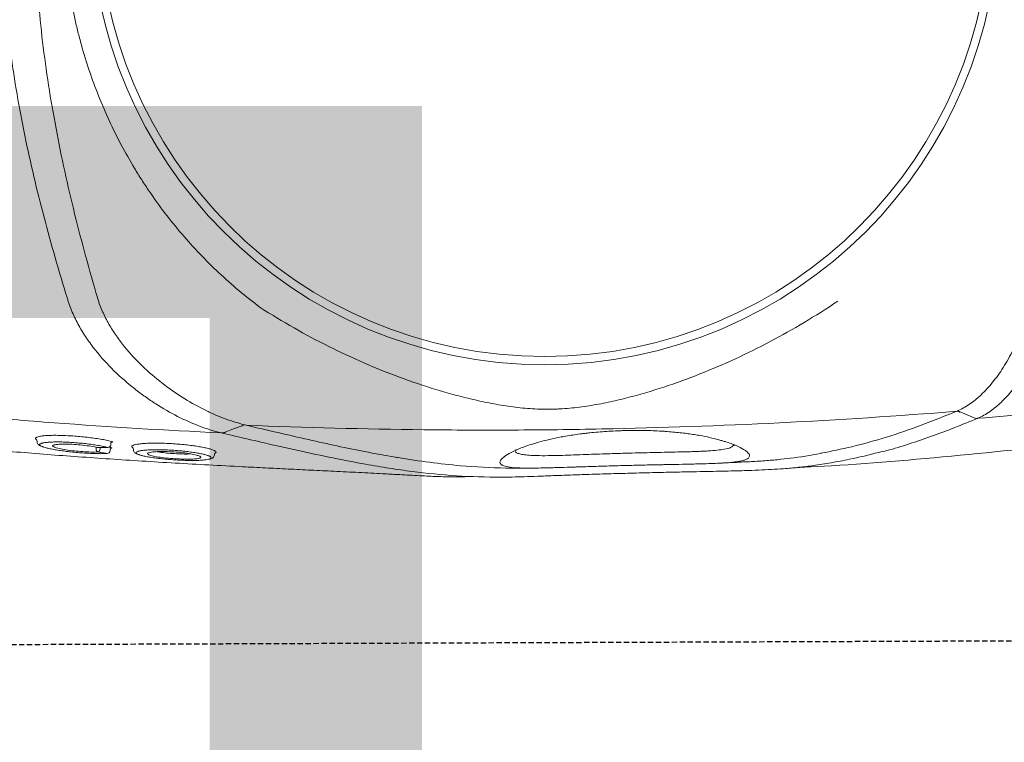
# Model space of a CAD drawing. Header units: millimetres. Extents: x 103872 to 294171, y 5570 to 32737.
# Tile 103 of 117: x 134793 to 135025, y 17266 to 17437. Entities that reach past the tile are written whole.
import ezdxf

# ---------------------------------------------------------------- set-up
doc = ezdxf.new("R2010")
doc.units = ezdxf.units.MM
doc.header["$LTSCALE"] = 2.5
doc.linetypes.add('11aa1PB-bd$0$11aa1PB-af$0$TRATTEGGIATA', pattern=[0.75, 0.5, -0.25])
for name, color, linetype, lineweight in [('00-ABM-WASTE PIPE', 3, 'Continuous', 0), ('CKD Equipments', 252, 'Continuous', 0), ('Dimension', 40, 'Continuous', 0)]:
    doc.layers.add(name, color=color, linetype=linetype, lineweight=lineweight)
doc.layers.add('FAINTEQUIP', color=253, linetype='Continuous')

# ---------------------------------------------------------------- blocks, each defined once
blk = doc.blocks.new('G$C62143A14')
at = {"color": 8, "linetype": 'Continuous', "lineweight": 0}
for p, q in [((48.57, 345.63), (48.03, 345.57)), ((45.34, 329.13), (45.33, 329.04)), ((45.95, 328.38), (46.32, 328.34)), ((46.82, 328.73), (46.75, 328.33)), ((46.79, 328.96), (46.78, 328.89)), ((47.41, 328.22), (47.77, 328.17)), ((46.65, 322.92), (46.12, 322.87)), ((44.97, 303.8), (45.36, 303.77)), ((45.65, 303.41), (45.51, 303.55)), ((45.8, 303.47), (45.65, 303.41)), ((49.57, 299.48), (50.21, 302.26))]:
    blk.add_line(p, q, dxfattribs=at)
at = {"color": 8, "linetype": 'Continuous', "lineweight": 0, "flags": 128}
for points in [[(50.36, 301.27), (50.36, 301.27), (50.36, 301.27)], [(51.87, 297.29), (51.12, 299.29), (50.37, 301.26)], [(55.17, 128.13), (54.46, 126.47), (53.76, 124.81)]]:
    blk.add_lwpolyline(points, dxfattribs=at)
at = {"color": 8, "linetype": 'Continuous', "lineweight": 0}
for radius in [106.93, 105]:
    blk.add_circle((173.18, 226), radius, dxfattribs=at)
for centre, radius, start, end in [((46.34, 331.01), 0.662, 90.4906, 162.5797), ((46.36, 331.4), 0.685, 195.9711, 268.143), ((46.03, 329.07), 0.7, 182.9235, 263.468), ((47.48, 328.91), 0.7, 181.8037, 263.5226), ((54.09, 128.97), 1.21, 326.4595, 358.5784)]:
    blk.add_arc(centre, radius, start, end, dxfattribs=at)
for points, knots in [([(48.93, 381.81), (48.6, 379.21), (47.9, 373.59), (47.04, 365.37), (46.3, 357.46), (45.69, 350.42), (45.11, 343.22), (44.57, 335.88), (44.05, 328.44), (43.55, 320.81), (43.08, 313.03), (42.64, 305.12), (42.26, 298.03), (41.95, 291.8), (41.68, 286.4), (41.42, 281.01), (41.15, 275.42), (40.92, 270.71), (40.72, 266.92), (40.56, 263.77), (40.38, 260.45), (40.21, 257.38), (40.08, 254.83), (39.98, 252.7), (39.9, 250.79), (39.84, 248.9), (39.83, 247.83), (39.91, 243.32)], [0, 0, 0, 0, 0.063316, 0.137046, 0.187379, 0.237747, 0.288072, 0.337874, 0.387718, 0.437523, 0.488782, 0.540075, 0.591317, 0.625909, 0.660493, 0.695746, 0.730982, 0.771161, 0.791716, 0.812265, 0.841912, 0.872106, 0.896195, 0.920292, 0.944907, 0.969526, 1, 1, 1, 1]), ([(50.21, 302.26), (50.81, 315.39), (51.6, 328.49), (53.06, 348.08), (53.59, 354.61), (54.76, 367.64), (55.39, 374.15), (56.07, 380.65)], [0, 0, 0, 0, 0.5, 0.5, 0.75, 0.75, 1, 1, 1, 1]), ([(82.05, 338.49), (88.31, 340.43), (94.62, 342.26), (104.17, 344.77), (107.37, 345.57), (113.78, 347.08), (117, 347.79), (126.68, 349.77), (133.19, 350.9), (143.02, 352.25), (146.31, 352.64), (152.9, 353.29), (156.2, 353.56), (159.5, 353.76)], [0, 0, 0, 0, 0.25, 0.25, 0.375, 0.375, 0.5, 0.5, 0.75, 0.75, 0.875, 0.875, 1, 1, 1, 1]), ([(49.13, 345.73), (49.16, 345.68), (49.25, 345.55), (49.38, 345.02), (49.51, 344.18), (49.59, 343.09), (49.63, 341.8), (49.62, 340.35), (49.57, 338.78), (49.47, 337.13), (49.34, 335.45), (49.17, 333.78), (48.96, 332.16), (48.73, 330.64), (48.47, 329.22), (48.28, 328.43), (48.19, 328.03)], [0, 0, 0, 0, 0.036944, 0.111064, 0.185167, 0.25898, 0.332797, 0.405887, 0.478972, 0.551758, 0.624553, 0.69822, 0.771885, 0.845998, 0.920119, 1, 1, 1, 1]), ([(48.57, 345.63), (48.57, 345.63), (48.63, 345.76), (48.69, 345.8), (48.74, 345.83)], [0, 0, 0, 0, 0.031421, 1, 1, 1, 1]), ([(48.74, 345.83), (48.76, 345.86), (48.87, 345.99), (49, 345.97), (49.09, 345.79), (49.13, 345.73)], [0, 0, 0, 0, 0.160118, 0.714475, 1, 1, 1, 1]), ([(162.9, 345.95), (156.01, 345.65), (149.15, 345.08), (138.9, 343.85), (135.48, 343.38), (128.69, 342.33), (125.3, 341.74), (115.17, 339.84), (108.47, 338.36), (98.51, 335.9), (95.2, 335.04), (88.61, 333.25), (85.33, 332.31), (82.06, 331.35)], [0, 0, 0, 0, 0.25, 0.25, 0.375, 0.375, 0.5, 0.5, 0.75, 0.75, 0.875, 0.875, 1, 1, 1, 1]), ([(47.01, 344.4), (46.98, 344.33), (46.88, 344.11), (46.69, 343.49), (46.46, 342.54), (46.24, 341.39), (46.03, 340.08), (45.84, 338.67), (45.67, 337.16), (45.53, 335.62), (45.42, 334.09), (45.34, 332.62), (45.3, 331.25), (45.3, 330.07), (45.32, 329.43), (45.34, 329.13)], [0, 0, 0, 0, 0.034967, 0.11668, 0.198521, 0.28284, 0.363401, 0.446271, 0.52675, 0.609595, 0.689692, 0.772207, 0.85087, 0.93183, 1, 1, 1, 1]), ([(46.79, 328.96), (46.87, 329.3), (47.03, 330), (47.26, 331.25), (47.48, 332.65), (47.66, 334.12), (47.82, 335.66), (47.94, 337.19), (48.02, 338.69), (48.07, 340.09), (48.07, 341.38), (48.03, 342.5), (47.95, 343.44), (47.87, 344.05), (47.8, 344.27), (47.79, 344.33)], [0, 0, 0, 0, 0.081121, 0.164592, 0.245691, 0.329206, 0.409093, 0.49132, 0.570813, 0.652715, 0.73066, 0.81084, 0.889237, 0.969944, 1, 1, 1, 1]), ([(48.03, 345.57), (47.98, 345.55), (47.79, 345.55), (47.54, 345.37), (47.32, 345.13), (47.17, 344.9), (47.09, 344.69), (47.01, 344.4)], [0, 0, 0, 0, 0.085263, 0.298133, 0.53129, 0.85157, 1, 1, 1, 1]), ([(47.79, 344.33), (47.76, 344.44), (47.68, 344.73), (47.54, 344.94), (47.34, 344.96), (47.17, 344.77), (47.05, 344.49), (47.01, 344.4)], [0, 0, 0, 0, 0.142974, 0.381895, 0.621008, 0.867279, 1, 1, 1, 1]), ([(45.71, 331.21), (45.69, 331.75), (45.67, 332.78), (45.76, 334.81), (45.94, 336.87), (46.19, 338.84), (46.49, 340.42), (46.71, 341.33), (46.82, 341.49), (46.83, 341.5)], [0, 0, 0, 0, 0.170858, 0.332147, 0.492014, 0.656195, 0.819988, 0.986588, 1, 1, 1, 1]), ([(47.35, 341.5), (47.4, 341.27), (47.51, 340.77), (47.56, 339.28), (47.52, 337.42), (47.37, 335.36), (47.13, 333.35), (46.9, 331.99), (46.76, 331.38), (46.73, 331.23)], [0, 0, 0, 0, 0.140566, 0.301933, 0.463305, 0.622013, 0.785773, 0.94855, 1, 1, 1, 1]), ([(46.83, 341.5), (46.92, 341.67), (47.11, 342.02), (47.29, 341.92), (47.35, 341.55), (47.35, 341.5)], [0, 0, 0, 0, 0.4462454, 0.9349282, 1, 1, 1, 1]), ([(79.75, 293.03), (82.31, 296.45), (85.04, 299.7), (90.82, 305.84), (93.86, 308.74), (100.26, 314.21), (103.61, 316.77), (108.01, 319.76), (108.9, 320.35), (110.69, 321.5), (111.6, 322.06), (114.34, 323.72), (116.19, 324.76), (121.81, 327.74), (125.65, 329.52), (133.49, 332.64), (137.5, 334), (142.63, 335.43), (143.66, 335.7), (145.73, 336.21), (146.78, 336.46), (149.91, 337.15), (152, 337.55), (158.29, 338.58), (162.49, 339.04), (166.97, 339.32)], [0, 0, 0, 0, 0.125, 0.125, 0.25, 0.25, 0.375, 0.375, 0.40625, 0.40625, 0.4375, 0.4375, 0.5, 0.5, 0.625, 0.625, 0.75, 0.75, 0.78125, 0.78125, 0.8125, 0.8125, 0.875, 0.875, 1, 1, 1, 1]), ([(50.2, 302.21), (50.41, 303.06), (50.64, 303.91), (51.18, 305.63), (51.48, 306.49), (52.46, 309.06), (53.22, 310.78), (54.96, 314.19), (55.94, 315.9), (57.56, 318.43), (58.13, 319.28), (59.03, 320.54), (59.34, 320.96), (59.96, 321.8), (60.29, 322.21), (61.93, 324.29), (63.33, 325.9), (66.37, 329.01), (68, 330.49), (70.64, 332.59), (71.56, 333.27), (73.48, 334.56), (74.47, 335.17), (76.51, 336.3), (77.56, 336.82), (79.2, 337.51), (79.75, 337.73), (80.6, 338.03), (80.88, 338.13), (81.46, 338.31), (81.75, 338.4), (82.04, 338.48)], [0, 0, 0, 0, 0.0625, 0.0625, 0.125, 0.125, 0.25, 0.25, 0.375, 0.375, 0.4375, 0.4375, 0.46875, 0.46875, 0.5, 0.5, 0.625, 0.625, 0.75, 0.75, 0.8125, 0.8125, 0.875, 0.875, 0.9375, 0.9375, 0.96875, 0.96875, 0.984375, 0.984375, 1, 1, 1, 1]), ([(46.33, 331.68), (46.41, 331.68), (46.49, 331.68), (46.57, 331.68), (46.69, 331.69), (46.81, 331.69), (46.83, 331.69)], [0.0007933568, 0.0007933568, 0.0007933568, 0.0007933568, 0.0011395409, 0.0011395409, 0.0011395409, 0.0016472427, 0.0016472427, 0.0016472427, 0.0016472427]), ([(45.34, 329.13), (45.4, 329.49), (45.46, 329.84), (45.52, 330.2), (45.58, 330.54), (45.64, 330.87), (45.71, 331.21)], [0, 0, 0, 0, 0.002000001, 0.002000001, 0.002000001, 0.003901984, 0.003901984, 0.003901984, 0.003901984]), ([(46.74, 330.72), (46.69, 330.72), (46.56, 330.72), (46.42, 330.72), (46.34, 330.72)], [0, 0, 0, 0, 0.397181, 1, 1, 1, 1]), ([(46.73, 331.23), (46.74, 330.87), (46.75, 330.51), (46.76, 330.15), (46.77, 329.75), (46.78, 329.36), (46.79, 328.96)], [0, 0, 0, 0, 0.002000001, 0.002000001, 0.002000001, 0.004171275, 0.004171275, 0.004171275, 0.004171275]), ([(81.91, 331.3), (81.36, 331.14), (80.83, 330.96), (79.77, 330.57), (79.26, 330.35), (77.73, 329.68), (76.75, 329.18), (75.33, 328.37), (74.86, 328.09), (73.94, 327.5), (73.48, 327.2), (72.15, 326.27), (71.29, 325.63), (68.84, 323.63), (67.32, 322.21), (64.5, 319.27), (63.18, 317.74), (60.74, 314.58), (59.62, 312.99), (57.58, 309.77), (56.66, 308.15), (55.43, 305.71), (55.04, 304.9), (54.31, 303.27), (53.97, 302.45), (53.04, 300), (52.53, 298.38), (52.13, 296.78)], [0, 0, 0, 0, 0.03125, 0.03125, 0.0625, 0.0625, 0.125, 0.125, 0.15625, 0.15625, 0.1875, 0.1875, 0.25, 0.25, 0.375, 0.375, 0.5, 0.5, 0.625, 0.625, 0.75, 0.75, 0.8125, 0.8125, 0.875, 0.875, 1, 1, 1, 1]), ([(46.32, 328.34), (46.36, 328.33), (46.44, 328.31), (46.52, 328.25), (46.56, 328.19), (46.57, 328.18), (46.57, 328.17), (46.57, 328.17), (46.57, 328.16)], [0, 0, 0, 0, 0.254985, 0.463826, 0.637296, 0.783337, 0.926867, 1, 1, 1, 1]), ([(46.75, 328.33), (46.73, 328.23), (46.71, 328.14), (46.67, 328.01), (46.66, 327.97), (46.63, 327.96), (46.62, 327.96), (46.61, 327.98), (46.6, 327.99), (46.59, 328.04), (46.58, 328.07), (46.58, 328.14), (46.58, 328.15), (46.57, 328.16)], [0, 0, 0, 0, 0.25, 0.25, 0.5, 0.5, 0.625, 0.625, 0.75, 0.75, 0.875, 0.875, 1, 1, 1, 1]), ([(47.77, 328.17), (47.78, 328.17), (47.82, 328.17), (47.9, 328.14), (47.97, 328.08), (48.01, 328.02), (48.01, 328), (48.01, 327.99), (48.01, 327.99)], [0, 0, 0, 0, 0.005493, 0.289143, 0.515025, 0.705708, 0.87243, 1, 1, 1, 1]), ([(48.19, 328.03), (48.18, 327.98), (48.15, 327.87), (48.1, 327.78), (48.05, 327.81), (48.02, 327.89), (48.01, 327.98), (48.01, 327.99)], [0, 0, 0, 0, 0.170931, 0.43557, 0.700344, 0.964272, 1, 1, 1, 1]), ([(46.12, 322.87), (46.08, 322.84), (45.89, 322.85), (45.64, 322.67), (45.42, 322.43), (45.27, 322.2), (45.19, 321.99), (45.11, 321.69)], [0, 0, 0, 0, 0.0760045, 0.2920195, 0.5221541, 0.8303026, 1, 1, 1, 1]), ([(47.15, 323.14), (47.22, 323.01), (47.36, 322.78), (47.52, 322.03), (47.64, 321.1), (47.73, 319.94), (47.78, 318.6), (47.78, 317.11), (47.75, 315.53), (47.67, 313.89), (47.55, 312.24), (47.4, 310.61), (47.22, 309.05), (47.01, 307.61), (46.77, 306.32), (46.53, 305.23), (46.28, 304.37), (46.03, 303.74), (45.88, 303.56), (45.8, 303.47)], [0, 0, 0, 0, 0.066966, 0.12566, 0.184351, 0.242449, 0.30055, 0.358196, 0.415842, 0.473121, 0.530398, 0.588231, 0.646066, 0.704525, 0.762985, 0.822038, 0.881088, 0.940546, 1, 1, 1, 1]), ([(46.65, 322.92), (46.66, 322.94), (46.72, 323.08), (46.78, 323.12), (46.83, 323.14)], [0, 0, 0, 0, 0.269637, 1, 1, 1, 1]), ([(46.83, 323.14), (46.86, 323.17), (46.97, 323.31), (47.07, 323.21), (47.15, 323.14)], [0, 0, 0, 0, 0.258674, 1, 1, 1, 1]), ([(45.11, 321.69), (45.09, 321.64), (45, 321.45), (44.84, 320.86), (44.63, 319.96), (44.44, 318.85), (44.25, 317.58), (44.09, 316.19), (43.95, 314.73), (43.84, 313.22), (43.76, 311.73), (43.71, 310.29), (43.69, 308.94), (43.71, 307.72), (43.77, 306.65), (43.85, 305.81), (43.93, 305.27), (43.99, 305.12), (44, 305.09)], [0, 0, 0, 0, 0.023226, 0.092931, 0.162639, 0.232676, 0.302714, 0.372201, 0.441684, 0.510683, 0.579678, 0.648044, 0.716408, 0.784299, 0.852186, 0.919822, 0.987451, 1, 1, 1, 1]), ([(44.77, 305.11), (44.81, 305.22), (44.93, 305.5), (45.13, 306.21), (45.35, 307.2), (45.55, 308.37), (45.74, 309.69), (45.91, 311.11), (46.04, 312.6), (46.14, 314.11), (46.21, 315.58), (46.24, 316.99), (46.22, 318.29), (46.18, 319.46), (46.1, 320.44), (46, 321.18), (45.92, 321.48), (45.89, 321.6)], [0, 0, 0, 0, 0.045419, 0.115839, 0.186799, 0.257754, 0.32863, 0.399501, 0.469663, 0.539816, 0.608957, 0.678085, 0.746838, 0.815591, 0.884388, 0.95319, 1, 1, 1, 1]), ([(45.89, 321.6), (45.87, 321.66), (45.81, 321.92), (45.67, 322.18), (45.47, 322.26), (45.28, 322.08), (45.16, 321.8), (45.11, 321.69)], [0, 0, 0, 0, 0.074975, 0.308763, 0.600633, 0.840221, 1, 1, 1, 1]), ([(44.19, 307.56), (44.18, 307.58), (44.1, 307.78), (44.03, 308.8), (43.99, 310.49), (44.06, 312.55), (44.21, 314.67), (44.44, 316.66), (44.72, 318.23), (44.92, 319.03), (45.02, 319.2), (45.03, 319.21)], [0, 0, 0, 0, 0.015121, 0.155418, 0.294804, 0.433435, 0.572075, 0.71203, 0.853105, 0.994782, 1, 1, 1, 1]), ([(45.51, 319.2), (45.57, 319.04), (45.69, 318.64), (45.79, 317.29), (45.81, 315.44), (45.72, 313.35), (45.53, 311.24), (45.28, 309.37), (44.99, 307.95), (44.8, 307.52), (44.72, 307.33)], [0, 0, 0, 0, 0.0984, 0.230543, 0.361452, 0.492139, 0.623641, 0.756097, 0.8899, 1, 1, 1, 1]), ([(45.03, 319.21), (45.08, 319.31), (45.23, 319.62), (45.41, 319.65), (45.5, 319.28), (45.51, 319.2)], [0, 0, 0, 0, 0.294516, 0.862877, 1, 1, 1, 1]), ([(45.26, 309.38), (45.24, 309.62), (45.2, 310.29), (45.23, 311.82), (45.32, 313.71), (45.49, 315.53), (45.65, 316.8), (45.75, 317.23), (45.77, 317.32)], [0, 0, 0, 0, 0.1171914, 0.3236173, 0.5316923, 0.7421657, 0.9517971, 1, 1, 1, 1]), ([(44.47, 307), (44.44, 307.01), (44.33, 307.03), (44.25, 307.33), (44.19, 307.56)], [0, 0, 0, 0, 0.26459, 1, 1, 1, 1]), ([(44.72, 307.33), (44.7, 307.27), (44.61, 307.01), (44.53, 307.01), (44.47, 307)], [0, 0, 0, 0, 0.212645, 1, 1, 1, 1]), ([(44, 305.09), (44.04, 304.8), (44.09, 304.57), (44.21, 304.32), (44.42, 304.02), (44.64, 303.9), (44.97, 303.8)], [0, 0, 0, 0, 0.150992, 0.540293, 0.796534, 1, 1, 1, 1]), ([(44, 305.09), (44.04, 304.95), (44.14, 304.63), (44.26, 304.57), (44.32, 304.54)], [0, 0, 0, 0, 0.453626, 1, 1, 1, 1]), ([(44.32, 304.54), (44.44, 304.58), (44.58, 304.62), (44.74, 305.04), (44.77, 305.11)], [0, 0, 0, 0, 0.8365957, 1, 1, 1, 1]), ([(45.51, 303.55), (45.47, 303.56), (45.41, 303.59), (45.37, 303.74), (45.36, 303.77)], [0, 0, 0, 0, 0.735294, 1, 1, 1, 1]), ([(50.2, 302.21), (50.19, 302.14), (50.18, 302.06), (50.17, 301.89), (50.18, 301.81), (50.21, 301.64), (50.23, 301.56), (50.28, 301.41), (50.32, 301.34), (50.36, 301.27)], [0, 0, 0, 0, 0.25, 0.25, 0.5, 0.5, 0.75, 0.75, 1, 1, 1, 1]), ([(50.2, 302.21), (50.2, 302.22), (50.2, 302.22), (50.21, 302.23), (50.21, 302.24), (50.21, 302.25), (50.21, 302.26)], [0, 0, 0, 0, 0.00003361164, 0.00003361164, 0.00003361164, 0.00009841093, 0.00009841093, 0.00009841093, 0.00009841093]), ([(45.6, 147.31), (45.02, 149.63), (44.08, 153.42), (43.14, 158.58), (42.52, 162.49), (42.07, 166.08), (41.78, 169.32), (41.57, 172.51), (41.43, 175.54), (41.32, 178.54), (41.24, 181.43), (41.18, 184.13), (41.11, 187.04), (41.05, 190.57), (40.96, 194.84), (40.86, 199.86), (40.72, 205.12), (40.58, 210.4), (40.42, 215.41), (40.27, 220), (40.12, 224.07), (39.98, 227.69), (39.87, 230.87), (39.8, 233.7), (39.73, 239.01), (39.98, 246.66), (40.84, 255.43), (41.86, 262.6), (42.9, 268.77), (44.25, 275.81), (46, 283.98), (47.78, 291.81), (49.04, 297.24), (49.57, 299.48)], [0, 0, 0, 0, 0.0593635, 0.0971043, 0.1348438, 0.1667324, 0.198607, 0.2201848, 0.2417788, 0.2633349, 0.278122, 0.2929063, 0.3080418, 0.3231723, 0.3441056, 0.3655953, 0.3864814, 0.4080077, 0.4295299, 0.4486306, 0.4683357, 0.4884205, 0.5086324, 0.5289688, 0.5492243, 0.6333183, 0.7152132, 0.756242, 0.7972696, 0.8516973, 0.906117, 0.9611972, 1, 1, 1, 1]), ([(52.02, 296.33), (51.42, 293.79), (50.23, 288.7), (48.59, 281.61), (47.1, 274.85), (45.67, 268), (44.9, 263.56), (44.47, 261.16)], [0, 0, 0, 0, 0.192621, 0.385484, 0.57846, 0.771235, 1, 1, 1, 1]), ([(55.29, 128.94), (54.17, 142.82), (53.27, 156.72), (51.87, 184.59), (51.39, 198.55), (50.98, 219.52), (50.9, 226.52), (50.84, 240.51), (50.86, 247.5), (51.08, 268.46), (51.45, 282.4), (52.02, 296.33)], [0, 0, 0, 0, 0.25, 0.25, 0.5, 0.5, 0.625, 0.625, 0.75, 0.75, 1, 1, 1, 1]), ([(81.21, 156.98), (79.47, 159.59), (77.81, 162.21), (74.65, 167.51), (73.14, 170.18), (70.29, 175.58), (68.94, 178.31), (66.39, 183.83), (65.2, 186.62), (62.96, 192.26), (61.93, 195.1), (60.52, 199.39), (60.07, 200.83), (59.22, 203.72), (58.82, 205.17), (58.08, 208.1), (57.73, 209.57), (57.1, 212.54), (56.82, 214.04), (56.34, 217.05), (56.15, 218.57), (55.94, 220.88), (55.88, 221.66), (55.82, 222.82), (55.8, 223.21), (55.78, 224), (55.77, 224.39), (55.75, 226.36), (55.8, 227.92), (56.02, 230.99), (56.19, 232.52), (56.6, 235.54), (56.85, 237.04), (57.42, 240.02), (57.73, 241.5), (58.42, 244.43), (58.79, 245.89), (59.57, 248.78), (59.98, 250.22), (61.29, 254.51), (62.26, 257.35), (65.39, 265.8), (67.81, 271.36), (71.95, 279.63), (73.4, 282.35), (76.46, 287.74), (78.07, 290.4), (79.75, 293.03)], [0, 0, 0, 0, 0.0625, 0.0625, 0.125, 0.125, 0.1875, 0.1875, 0.25, 0.25, 0.3125, 0.3125, 0.34375, 0.34375, 0.375, 0.375, 0.40625, 0.40625, 0.4375, 0.4375, 0.46875, 0.46875, 0.484375, 0.484375, 0.492187, 0.492187, 0.5, 0.5, 0.53125, 0.53125, 0.5625, 0.5625, 0.59375, 0.59375, 0.625, 0.625, 0.65625, 0.65625, 0.6875, 0.6875, 0.75, 0.75, 0.875, 0.875, 0.9375, 0.9375, 1, 1, 1, 1]), ([(44.47, 261.16), (44.44, 260.98), (43.93, 258.18), (43.23, 253.09), (42.27, 244.62), (41.92, 237.77), (41.88, 232.66), (41.9, 230.93), (41.91, 230.14)], [0, 0, 0, 0, 0.016162, 0.250764, 0.485322, 0.836539, 0.925214, 1, 1, 1, 1]), ([(42.51, 207.1), (42.47, 208.53), (42.43, 209.94), (42.38, 211.68), (42.37, 212.02), (42.35, 212.71), (42.34, 213.05), (42.31, 214.05), (42.29, 214.71), (42.25, 215.99), (42.23, 216.62), (42.2, 217.54), (42.19, 217.85), (42.17, 218.45), (42.16, 218.74), (42.12, 220.18), (42.08, 221.26), (42.04, 222.76), (42.02, 223.24), (41.99, 224.18), (41.98, 224.63), (41.95, 225.92), (41.93, 226.71), (41.91, 228.15), (41.9, 228.82), (41.9, 229.73), (41.9, 230.03), (41.91, 230.59), (41.91, 230.86), (41.94, 232.14), (41.98, 232.98), (42.12, 234.36), (42.22, 234.91), (42.39, 235.55), (42.46, 235.73), (42.56, 235.96), (42.6, 236.03), (42.68, 236.16), (42.72, 236.22), (42.93, 236.46), (43.12, 236.55), (43.54, 236.51), (43.78, 236.38), (44.29, 235.92), (44.57, 235.59), (45.17, 234.68), (45.49, 234.11), (45.93, 233.22), (46.01, 233.03), (46.19, 232.64), (46.28, 232.43), (46.55, 231.79), (46.73, 231.32), (47.11, 230.3), (47.3, 229.74), (47.69, 228.53), (47.89, 227.87), (48.28, 226.45), (48.47, 225.69), (48.86, 224.02), (49.05, 223.12), (49.33, 221.64), (49.42, 221.13), (49.59, 220.08), (49.68, 219.53), (49.84, 218.41), (49.92, 217.83), (50.04, 216.92), (50.07, 216.61), (50.15, 215.99), (50.18, 215.67), (50.35, 214.08), (50.46, 212.76), (50.59, 210.72), (50.63, 210.02), (50.68, 208.96), (50.7, 208.61), (50.72, 207.9), (50.73, 207.54), (50.76, 206.48), (50.77, 205.78), (50.78, 204.72), (50.78, 204.37), (50.78, 203.67), (50.77, 203.32), (50.75, 201.59), (50.71, 200.26), (50.62, 198.67), (50.6, 198.36), (50.56, 197.73), (50.54, 197.42), (50.47, 196.51), (50.42, 195.92), (50.26, 194.23), (50.14, 193.18), (49.94, 191.7), (49.87, 191.23), (49.73, 190.31), (49.65, 189.88), (49.43, 188.62), (49.27, 187.85), (48.95, 186.43), (48.79, 185.78), (48.55, 184.87), (48.46, 184.58), (48.3, 184.02), (48.22, 183.75), (47.82, 182.47), (47.5, 181.62), (46.89, 180.21), (46.6, 179.63), (46.18, 178.94), (46.04, 178.74), (45.78, 178.39), (45.65, 178.25), (45.28, 177.9), (45.05, 177.77), (44.63, 177.73), (44.44, 177.82), (44.09, 178.2), (43.94, 178.5), (43.73, 179.13), (43.66, 179.37), (43.57, 179.79), (43.54, 179.94), (43.48, 180.25), (43.46, 180.41), (43.32, 181.28), (43.24, 182.12), (43.14, 183.4), (43.12, 183.66), (43.09, 184.22), (43.07, 184.52), (43.03, 185.44), (43, 186.1), (42.95, 187.54), (42.93, 188.32), (42.89, 189.61), (42.88, 190.05), (42.86, 190.98), (42.85, 191.47), (42.82, 192.99), (42.79, 194.06), (42.76, 195.79), (42.75, 196.38), (42.73, 197.3), (42.72, 197.62), (42.71, 198.25), (42.7, 198.57), (42.67, 200.18), (42.64, 201.5), (42.6, 203.56), (42.58, 204.26), (42.54, 205.68), (42.53, 206.39), (42.51, 207.1)], [0, 0, 0, 0, 0.015625, 0.015625, 0.019531, 0.019531, 0.023438, 0.023438, 0.03125, 0.03125, 0.039063, 0.039063, 0.042969, 0.042969, 0.046875, 0.046875, 0.0625, 0.0625, 0.070313, 0.070313, 0.078125, 0.078125, 0.09375, 0.09375, 0.109375, 0.109375, 0.117188, 0.117188, 0.125, 0.125, 0.15625, 0.15625, 0.1875, 0.1875, 0.203125, 0.203125, 0.210938, 0.210938, 0.21875, 0.21875, 0.25, 0.25, 0.28125, 0.28125, 0.3125, 0.3125, 0.34375, 0.34375, 0.351563, 0.351563, 0.359375, 0.359375, 0.375, 0.375, 0.390625, 0.390625, 0.40625, 0.40625, 0.421875, 0.421875, 0.4375, 0.4375, 0.445313, 0.445313, 0.453125, 0.453125, 0.460938, 0.460938, 0.464844, 0.464844, 0.46875, 0.46875, 0.484375, 0.484375, 0.492188, 0.492188, 0.496094, 0.496094, 0.5, 0.5, 0.507813, 0.507813, 0.511719, 0.511719, 0.515625, 0.515625, 0.53125, 0.53125, 0.535156, 0.535156, 0.539063, 0.539063, 0.546875, 0.546875, 0.5625, 0.5625, 0.570313, 0.570313, 0.578125, 0.578125, 0.59375, 0.59375, 0.609375, 0.609375, 0.617188, 0.617188, 0.625, 0.625, 0.65625, 0.65625, 0.6875, 0.6875, 0.703125, 0.703125, 0.71875, 0.71875, 0.75, 0.75, 0.78125, 0.78125, 0.8125, 0.8125, 0.828125, 0.828125, 0.835938, 0.835938, 0.84375, 0.84375, 0.875, 0.875, 0.882812, 0.882812, 0.890625, 0.890625, 0.90625, 0.90625, 0.921875, 0.921875, 0.929687, 0.929687, 0.9375, 0.9375, 0.953125, 0.953125, 0.960937, 0.960937, 0.964844, 0.964844, 0.96875, 0.96875, 0.984375, 0.984375, 0.992187, 0.992187, 1, 1, 1, 1]), ([(46.04, 232.96), (45.93, 232.9), (45.82, 232.85), (45.71, 232.79), (45.71, 232.79), (45.71, 232.79), (45.71, 232.79), (45.67, 232.77), (45.51, 232.69), (45.3, 232.13), (45.07, 231.17), (44.91, 229.76), (44.83, 227.85), (44.82, 225.75), (44.86, 223.64), (44.91, 221.68), (44.99, 219.24), (45.09, 216.5), (45.19, 213.73), (45.27, 211.36), (45.34, 209.15), (45.38, 207.84), (45.4, 207.18)], [-0.090918, -0.090918, -0.090918, -0.090918, 0, 0, 0, 0, 0, 0, 0.026213, 0.13292, 0.239613, 0.348571, 0.457474, 0.569041, 0.626082, 0.683094, 0.752821, 0.824315, 0.874905, 0.926701, 0.963078, 1, 1, 1, 1]), ([(45.4, 207.18), (45.41, 206.59), (45.46, 205.05), (45.52, 202.55), (45.57, 200.53), (45.61, 198.49), (45.66, 196.45), (45.71, 194.08), (45.76, 192.07), (45.81, 190.38), (45.87, 188.87), (45.96, 187.09), (46.11, 185.27), (46.36, 183.45), (46.68, 182.18), (46.99, 181.84), (47.12, 181.69), (47.12, 181.69), (47.12, 181.69), (47.12, 181.69), (47.21, 181.59), (47.3, 181.49), (47.39, 181.39)], [0, 0, 0, 0, 0.032705, 0.086629, 0.142257, 0.153922, 0.215379, 0.27845, 0.333103, 0.387785, 0.444206, 0.500642, 0.614534, 0.729613, 0.886835, 1, 1, 1, 1, 1, 1, 1.078938, 1.078938, 1.078938, 1.078938]), ([(43.07, 184.68), (43.07, 184.53), (43.15, 182.23), (43.3, 180.03), (43.3, 180.03)], [0, 0, 0, 0, 0.065528, 1, 1, 1, 1]), ([(43.3, 180.03), (43.33, 179.79), (43.38, 177.87), (43.59, 174.53), (43.87, 171.14), (44.39, 166.79), (44.85, 163.44), (45.38, 160.95), (45.39, 160.92)], [0, 0, 0, 0, 0.1154515, 0.2827578, 0.4507086, 0.6182339, 0.994941, 1, 1, 1, 1]), ([(41.94, 167.57), (41.94, 167.57), (42.68, 152.71), (45.01, 126.11), (48.47, 94.08), (51.55, 73.04), (53.04, 62.85)], [0, 0, 0, 0, 0.128959, 0.425292, 0.721626, 1, 1, 1, 1]), ([(45.39, 160.92), (45.88, 158.49), (46.92, 153.33), (49.13, 145.42), (51.88, 137.43), (54.16, 131.77), (55.29, 128.94)], [0, 0, 0, 0, 0.2280042, 0.4853378, 0.7427349, 1, 1, 1, 1]), ([(53.63, 123.99), (52.87, 125.85), (51.36, 129.58), (49.35, 134.89), (47.59, 140.14), (46.3, 144.25), (45.74, 146.69), (45.6, 147.31)], [0, 0, 0, 0, 0.229832, 0.459678, 0.690029, 0.920378, 1, 1, 1, 1]), ([(55.17, 128.13), (55.17, 128.13), (55.17, 128.13), (55.17, 128.13), (55.17, 128.13), (55.17, 128.13), (55.17, 128.13), (55.14, 128.19), (55.12, 128.24), (55.09, 128.3)], [-0.00000006, -0.00000006, -0.00000006, -0.00000006, 0, 0, 0, 0.0000002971, 0.0000002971, 0.0000002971, 0.0005047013, 0.0005047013, 0.0005047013, 0.0005047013]), ([(55.37, 128.77), (55.77, 127.82), (56.29, 126.88), (57.25, 125.49), (57.6, 125.02), (58.16, 124.33), (58.36, 124.1), (58.77, 123.64), (58.98, 123.41), (60.06, 122.26), (61.03, 121.37), (63.18, 119.63), (64.35, 118.79), (66.28, 117.57), (66.95, 117.17), (68.32, 116.4), (69.03, 116.03), (71.21, 114.95), (72.74, 114.29), (75.17, 113.4), (76, 113.12), (77.28, 112.72), (77.71, 112.59), (78.58, 112.35), (79.02, 112.24), (81.23, 111.69), (83.05, 111.34), (84.93, 111.1)], [0, 0, 0, 0, 0.125, 0.125, 0.1875, 0.1875, 0.21875, 0.21875, 0.25, 0.25, 0.375, 0.375, 0.5, 0.5, 0.5625, 0.5625, 0.625, 0.625, 0.75, 0.75, 0.8125, 0.8125, 0.84375, 0.84375, 0.875, 0.875, 1, 1, 1, 1]), ([(53.63, 124.01), (53.62, 124.03), (53.61, 124.06), (53.6, 124.13), (53.6, 124.17), (53.6, 124.28), (53.61, 124.35), (53.64, 124.55), (53.69, 124.69), (53.76, 124.81)], [0, 0, 0, 0, 0.125, 0.125, 0.25, 0.25, 0.5, 0.5, 1, 1, 1, 1]), ([(85.05, 105.99), (84.8, 106.01), (84.55, 106.05), (84.06, 106.11), (83.81, 106.14), (83.07, 106.25), (82.58, 106.33), (81.12, 106.58), (80.17, 106.77), (77.36, 107.42), (75.56, 107.94), (73.39, 108.7), (72.96, 108.85), (72.11, 109.17), (71.69, 109.34), (70.45, 109.84), (69.65, 110.2), (67.32, 111.29), (65.86, 112.08), (63.81, 113.33), (63.15, 113.75), (61.9, 114.61), (61.3, 115.05), (59.59, 116.39), (58.56, 117.31), (57.41, 118.48), (57.19, 118.72), (56.76, 119.19), (56.55, 119.43), (55.96, 120.15), (55.59, 120.62), (54.58, 122.06), (54.04, 123.03), (53.63, 124.01)], [0, 0, 0, 0, 0.015625, 0.015625, 0.03125, 0.03125, 0.0625, 0.0625, 0.125, 0.125, 0.25, 0.25, 0.28125, 0.28125, 0.3125, 0.3125, 0.375, 0.375, 0.5, 0.5, 0.5625, 0.5625, 0.625, 0.625, 0.75, 0.75, 0.78125, 0.78125, 0.8125, 0.8125, 0.875, 0.875, 1, 1, 1, 1]), ([(59.43, 68.88), (58.27, 78.02), (57.21, 87.19), (55.28, 105.56), (54.41, 114.77), (53.63, 123.99)], [0, 0, 0, 0, 0.5, 0.5, 1, 1, 1, 1])]:
    blk.add_open_spline(points, degree=3, knots=knots, dxfattribs=at)
for points in [[(82.05, 338.49), (82.05, 338.49), (82.04, 338.48), (82.04, 338.48)], [(82.06, 331.35), (82.01, 331.33), (81.96, 331.32), (81.91, 331.3)], [(50.36, 301.27), (50.36, 301.27), (50.36, 301.27), (50.37, 301.26)], [(51.87, 297.29), (52.01, 297.13), (52.1, 296.95), (52.13, 296.78)], [(52.13, 296.78), (52.09, 296.63), (52.06, 296.48), (52.02, 296.33)], [(55.17, 128.13), (55.29, 128.33), (55.36, 128.55), (55.37, 128.77)], [(55.29, 128.94), (55.32, 128.88), (55.34, 128.83), (55.37, 128.77)], [(53.63, 123.99), (53.63, 124), (53.63, 124), (53.63, 124.01)], [(53.76, 124.81), (53.76, 124.81), (53.76, 124.81), (53.76, 124.81)]]:
    blk.add_open_spline(points, degree=3, dxfattribs=at)
at = {"layer": 'FAINTEQUIP', "color": 8, "linetype": '11aa1PB-bd$0$11aa1PB-af$0$TRATTEGGIATA'}
blk.add_lwpolyline([(337, 429.45), (338.5, 25.45), (1.5, 24.2), (0, 428.19), (337, 429.45)], dxfattribs=at)
blk = doc.blocks.new('ARCH')
at = {"layer": 'CKD Equipments', "color": 8, "ltscale": 0.25, "rotation": 90}
blk.add_blockref('G$C62143A14', (116305.46, 17289.14), dxfattribs=at)

msp = doc.modelspace()

# ---------------------------------------------------------------- block references
at = {"layer": 'Dimension'}
msp.add_blockref('ARCH', (18837.33, 0), dxfattribs=at)

# ---------------------------------------------------------------- next in the draw order: linework, layer by layer
at = {"layer": '00-ABM-WASTE PIPE', "const_width": 50, "elevation": 0}
msp.add_lwpolyline([(134862.9, 17176.63), (134862.9, 17391.36), (134558.16, 17391.36)], dxfattribs=at)

doc.saveas('drawing.dxf')
